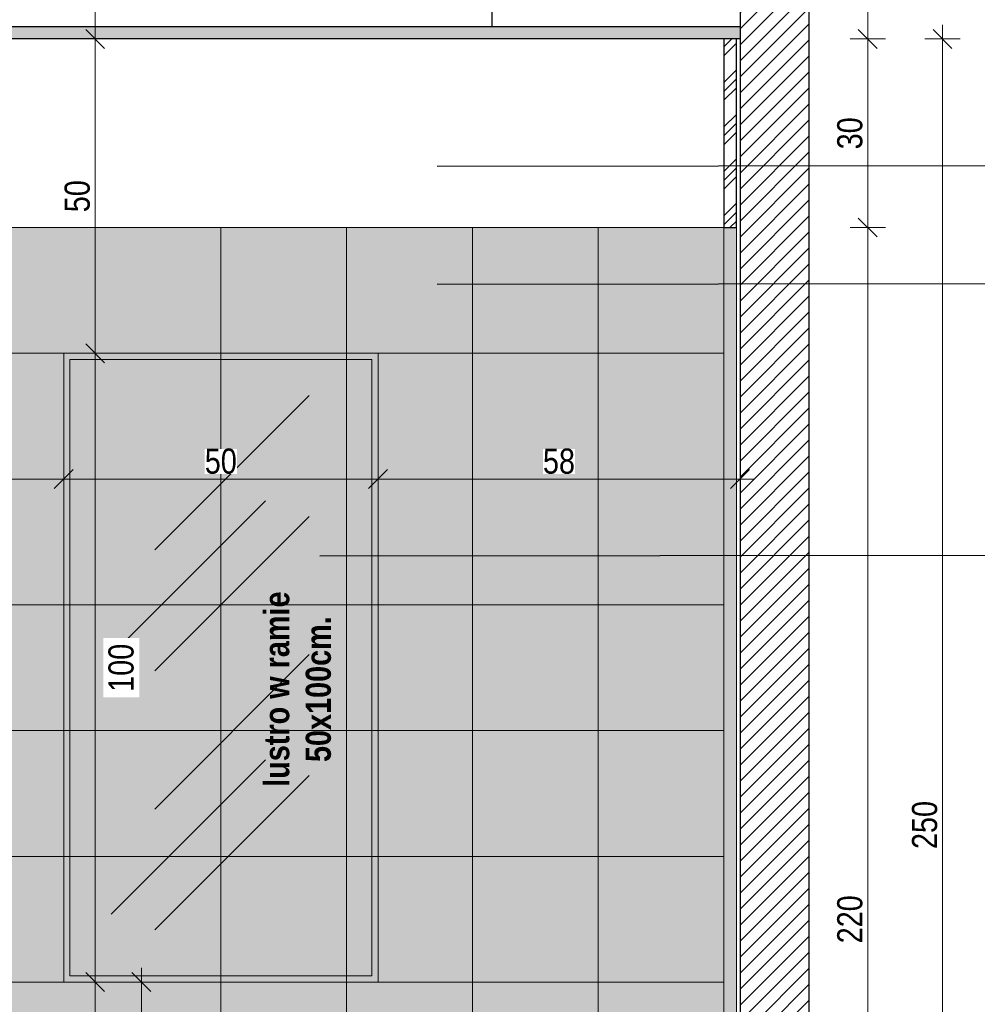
# Model space of a CAD drawing. Header units: millimetres. Extents: x -19885 to 4386, y -353 to 3827.
# Tile 47 of 59: x -3550 to -2027, y 1365 to 2931. Entities that reach past the tile are written whole.
import ezdxf

# ---------------------------------------------------------------- set-up
doc = ezdxf.new("R2010")
doc.units = ezdxf.units.MM
doc.header["$MEASUREMENT"] = 0
doc.linetypes.add('Krawędzie ukryte', pattern=[90, 70, -20])
doc.linetypes.add('Wipeout_Contour', pattern=[1000, 0, -1000])
for name, color, linetype, lineweight in [('0_Nr_pióra__1', 7, 'Continuous', 13), ('0_Nr_pióra__101', 252, 'Continuous', 5), ('0_Nr_pióra__121', 255, 'Continuous', 0), ('0_Nr_pióra__21', 7, 'Continuous', 25), ('KR_INW_Nr_pióra__101', 252, 'Continuous', 5), ('KR_INW_Nr_pióra__21', 7, 'Continuous', 25)]:
    doc.layers.add(name, color=color, linetype=linetype, lineweight=lineweight)
for name, color, linetype, lineweight, true_color in [('0_Nr_pióra__102', 7, 'Continuous', 5, 0xcccccc), ('0_Nr_pióra__181', 7, 'Continuous', 0, 0xe8e8e8), ('0_Nr_pióra__20', 7, 'Continuous', 13, 0xb00000), ('0_Nr_pióra__4', 7, 'Continuous', 13, 0x029e21), ('0_Nr_pióra__8', 7, 'Continuous', 100, 0xa80f02), ('PRZBUDOWA_W_KAN_OPIS_Nr_pióra__20', 7, 'Continuous', 13, 0xb00000)]:
    doc.layers.add(name, color=color, linetype=linetype, lineweight=lineweight, true_color=true_color)
doc.layers.add('PRZBUDOWA_W_KAN_OPIS', color=7, linetype='Continuous')
doc.styles.add('GENERATED_STYLE_2', font='txt')
doc.styles.add('GENERATED_STYLE_4', font='txt')
doc.dimstyles.new('GENERATED_STYLE__1', dxfattribs={"dimtxt": 40, "dimasz": 28.5, "dimexe": 0.18, "dimexo": 0, "dimgap": 0.09, "dimtad": 1, "dimdec": 0, "dimlfac": 0.1, "dimzin": 0, "dimdsep": 46, "dimtxsty": 'GENERATED_STYLE_2', "dimblk": 'ARROWHEAD_6', "dimblk1": 'ARROWHEAD_6', "dimblk2": 'ARROWHEAD_6', "dimcen": 0.09, "dimclrd": 256, "dimclre": 256, "dimclrt": 256, "dimadec": 1, "dimazin": 0, "dimtfac": 1, "dimtdec": 4, "dimtmove": 0, "dimatfit": 3, "dimfxl": 0, "dimtolj": 1, "dimtzin": 0, "dimarcsym": 0})
doc.dimstyles.new('GENERATED_STYLE__2', dxfattribs={"dimtxt": 40, "dimasz": 28.5, "dimexe": 0.18, "dimexo": 0, "dimgap": 0.09, "dimtad": 1, "dimtih": 1, "dimtoh": 1, "dimdec": 0, "dimlfac": 0.1, "dimzin": 0, "dimdsep": 46, "dimtxsty": 'GENERATED_STYLE_2', "dimblk": 'ARROWHEAD_6', "dimblk1": 'ARROWHEAD_6', "dimblk2": 'ARROWHEAD_6', "dimcen": 0.09, "dimclrd": 256, "dimclre": 256, "dimclrt": 256, "dimadec": 1, "dimazin": 0, "dimtfac": 1, "dimtdec": 4, "dimtmove": 0, "dimatfit": 3, "dimfxl": 0, "dimtolj": 1, "dimtzin": 0, "dimarcsym": 0})
doc.dimstyles.new('GENERATED_STYLE__3', dxfattribs={"dimtxt": 40, "dimasz": 28.5, "dimexe": 0.18, "dimexo": 0, "dimgap": 0.09, "dimtad": 1, "dimdec": 0, "dimlfac": 0.1, "dimzin": 0, "dimdsep": 46, "dimtxsty": 'GENERATED_STYLE_2', "dimblk": 'ARROWHEAD_6', "dimblk1": 'ARROWHEAD_6', "dimblk2": 'ARROWHEAD_6', "dimcen": 0.09, "dimclrd": 256, "dimclre": 256, "dimclrt": 256, "dimadec": 1, "dimazin": 0, "dimtfac": 1, "dimtdec": 4, "dimtmove": 2, "dimatfit": 3, "dimfxl": 0, "dimtolj": 1, "dimtzin": 0, "dimarcsym": 0})
doc.dimstyles.new('GENERATED_STYLE__4', dxfattribs={"dimtxt": 0.18, "dimasz": 36.48, "dimexe": 0.18, "dimexo": 0.0625, "dimgap": 0.09, "dimtad": 0, "dimtih": 1, "dimtoh": 1, "dimdec": 4, "dimzin": 0, "dimdsep": 46, "dimcen": 0.09, "dimadec": 0, "dimazin": 0, "dimtfac": 1, "dimtdec": 4, "dimtmove": 0, "dimatfit": 3, "dimldrblk": 'ARROWHEAD_5', "dimfxl": 0, "dimtolj": 1, "dimtzin": 0, "dimarcsym": 0})

# ---------------------------------------------------------------- blocks, each defined once
blk = doc.blocks.new('*D76')
at = {"layer": 'PRZBUDOWA_W_KAN_OPIS_Nr_pióra__20', "linetype": 'Continuous'}
for p, q in [((-3630.2, 3562.3), (-3630.2, 3618.6)), ((-3430.2, 3562.3), (-3430.2, 3618.6)), ((-3615.2, 3605.4), (-3645.2, 3575.4)), ((-3415.2, 3605.4), (-3445.2, 3575.4)), ((-3630.2, 3590.4), (-3430.2, 3590.4))]:
    blk.add_line(p, q, dxfattribs=at)
at = {"color": 254, "linetype": 'Wipeout_Contour', "lineweight": 0, "ltscale": 20221.16196}
blk.add_wipeout([(-3555.8, 3598.4), (-3504.6, 3598.4), (-3504.6, 3638.4), (-3555.8, 3638.4)], dxfattribs=at).dxf.layer = 'PRZBUDOWA_W_KAN_OPIS'
at = {"layer": 'PRZBUDOWA_W_KAN_OPIS_Nr_pióra__20', "insert": (-3555.8, 3598.4), "char_height": 40, "attachment_point": 7, "style": 'GENERATED_STYLE_2'}
blk.add_mtext('\\A1;{\\fArial Narrow|b0|i0|c238|p34;20}', dxfattribs=at)
blk = doc.blocks.new('ARROWHEAD_6')
at = {"color": 0, "linetype": 'Continuous', "lineweight": 0}
for p, q in [((0, 0), (-1, 0)), ((-0.5, -0.5), (0.5, 0.5))]:
    blk.add_line(p, q, dxfattribs=at)
blk = doc.blocks.new('*D77')
at = {"layer": 'PRZBUDOWA_W_KAN_OPIS_Nr_pióra__20', "linetype": 'Continuous'}
for p, q in [((-3430.2, 3562.3), (-3430.2, 3618.6)), ((-3230.2, 3562.3), (-3230.2, 3618.6)), ((-3415.2, 3605.4), (-3445.2, 3575.4)), ((-3215.2, 3605.4), (-3245.2, 3575.4)), ((-3430.2, 3590.4), (-3230.2, 3590.4))]:
    blk.add_line(p, q, dxfattribs=at)
at = {"color": 254, "linetype": 'Wipeout_Contour', "lineweight": 0, "ltscale": 19670.845942}
blk.add_wipeout([(-3355.8, 3598.4), (-3304.6, 3598.4), (-3304.6, 3638.4), (-3355.8, 3638.4)], dxfattribs=at).dxf.layer = 'PRZBUDOWA_W_KAN_OPIS'
at = {"layer": 'PRZBUDOWA_W_KAN_OPIS_Nr_pióra__20', "insert": (-3355.8, 3598.4), "char_height": 40, "attachment_point": 7, "style": 'GENERATED_STYLE_2'}
blk.add_mtext('\\A1;{\\fArial Narrow|b0|i0|c238|p34;20}', dxfattribs=at)
blk = doc.blocks.new('*D78')
at = {"layer": 'PRZBUDOWA_W_KAN_OPIS_Nr_pióra__20', "linetype": 'Continuous'}
for p, q in [((-3230.2, 3562.3), (-3230.2, 3618.6)), ((-3030.2, 3562.3), (-3030.2, 3618.6)), ((-3215.2, 3605.4), (-3245.2, 3575.4)), ((-3015.2, 3605.4), (-3045.2, 3575.4)), ((-3230.2, 3590.4), (-3030.2, 3590.4))]:
    blk.add_line(p, q, dxfattribs=at)
at = {"color": 254, "linetype": 'Wipeout_Contour', "lineweight": 0, "ltscale": 19138.154921}
blk.add_wipeout([(-3155.8, 3598.4), (-3104.6, 3598.4), (-3104.6, 3638.4), (-3155.8, 3638.4)], dxfattribs=at).dxf.layer = 'PRZBUDOWA_W_KAN_OPIS'
at = {"layer": 'PRZBUDOWA_W_KAN_OPIS_Nr_pióra__20', "insert": (-3155.8, 3598.4), "char_height": 40, "attachment_point": 7, "style": 'GENERATED_STYLE_2'}
blk.add_mtext('\\A1;{\\fArial Narrow|b0|i0|c238|p34;20}', dxfattribs=at)
blk = doc.blocks.new('*D79')
at = {"layer": 'PRZBUDOWA_W_KAN_OPIS_Nr_pióra__20', "linetype": 'Continuous'}
for p, q in [((-3030.2, 3562.3), (-3030.2, 3618.6)), ((-2830.2, 3562.3), (-2830.2, 3618.6)), ((-3015.2, 3605.4), (-3045.2, 3575.4)), ((-2815.2, 3605.4), (-2845.2, 3575.4)), ((-3030.2, 3590.4), (-2830.2, 3590.4))]:
    blk.add_line(p, q, dxfattribs=at)
at = {"color": 254, "linetype": 'Wipeout_Contour', "lineweight": 0, "ltscale": 18624.601248}
blk.add_wipeout([(-2955.8, 3598.4), (-2904.6, 3598.4), (-2904.6, 3638.4), (-2955.8, 3638.4)], dxfattribs=at).dxf.layer = 'PRZBUDOWA_W_KAN_OPIS'
at = {"layer": 'PRZBUDOWA_W_KAN_OPIS_Nr_pióra__20', "insert": (-2955.8, 3598.4), "char_height": 40, "attachment_point": 7, "style": 'GENERATED_STYLE_2'}
blk.add_mtext('\\A1;{\\fArial Narrow|b0|i0|c238|p34;20}', dxfattribs=at)
blk = doc.blocks.new('*D80')
at = {"layer": 'PRZBUDOWA_W_KAN_OPIS_Nr_pióra__20', "linetype": 'Continuous'}
for p, q in [((-2830.2, 3562.3), (-2830.2, 3618.6)), ((-2630.2, 3562.3), (-2630.2, 3618.6)), ((-2815.2, 3605.4), (-2845.2, 3575.4)), ((-2615.2, 3605.4), (-2645.2, 3575.4)), ((-2830.2, 3590.4), (-2630.2, 3590.4))]:
    blk.add_line(p, q, dxfattribs=at)
at = {"color": 254, "linetype": 'Wipeout_Contour', "lineweight": 0, "ltscale": 18131.811078}
blk.add_wipeout([(-2755.8, 3598.4), (-2704.6, 3598.4), (-2704.6, 3638.4), (-2755.8, 3638.4)], dxfattribs=at).dxf.layer = 'PRZBUDOWA_W_KAN_OPIS'
at = {"layer": 'PRZBUDOWA_W_KAN_OPIS_Nr_pióra__20', "insert": (-2755.8, 3598.4), "char_height": 40, "attachment_point": 7, "style": 'GENERATED_STYLE_2'}
blk.add_mtext('\\A1;{\\fArial Narrow|b0|i0|c238|p34;20}', dxfattribs=at)
blk = doc.blocks.new('*D81')
at = {"layer": 'PRZBUDOWA_W_KAN_OPIS_Nr_pióra__20', "linetype": 'Continuous'}
for p, q in [((-2630.2, 3562.3), (-2630.2, 3618.6)), ((-2430.2, 3562.3), (-2430.2, 3618.6)), ((-2615.2, 3605.4), (-2645.2, 3575.4)), ((-2445.2, 3575.4), (-2415.2, 3605.4)), ((-2630.2, 3590.4), (-2430.2, 3590.4))]:
    blk.add_line(p, q, dxfattribs=at)
at = {"color": 254, "linetype": 'Wipeout_Contour', "lineweight": 0, "ltscale": 17690.911928}
blk.add_wipeout([(-2568.6, 3598.4), (-2517.4, 3598.4), (-2517.4, 3638.4), (-2568.6, 3638.4)], dxfattribs=at).dxf.layer = 'PRZBUDOWA_W_KAN_OPIS'
at = {"layer": 'PRZBUDOWA_W_KAN_OPIS_Nr_pióra__20', "insert": (-2568.6, 3598.4), "char_height": 40, "attachment_point": 7, "style": 'GENERATED_STYLE_2'}
blk.add_mtext('\\A1;{\\fArial Narrow|b0|i0|c238|p34;20}', dxfattribs=at)
at = {"color": 254, "linetype": 'Wipeout_Contour', "lineweight": 0, "ltscale": 17497.4731}
blk.add_wipeout([(-2470.8, 3598.4), (-2445.2, 3598.4), (-2445.2, 3638.4), (-2470.8, 3638.4)], dxfattribs=at).dxf.layer = 'PRZBUDOWA_W_KAN_OPIS'
at = {"layer": 'PRZBUDOWA_W_KAN_OPIS_Nr_pióra__20', "insert": (-2470.8, 3598.4), "char_height": 40, "attachment_point": 7, "style": 'GENERATED_STYLE_2'}
blk.add_mtext('\\A1;{\\fArial Narrow|b0|i0|c238|p34;3}', dxfattribs=at)
blk = doc.blocks.new('*D82')
at = {"layer": 'PRZBUDOWA_W_KAN_OPIS_Nr_pióra__20', "linetype": 'Continuous'}
for p, q in [((-2430.2, 3562.3), (-2430.2, 3618.6)), ((-2404.4, 3562.3), (-2404.4, 3618.6)), ((-2445.2, 3575.4), (-2415.2, 3605.4)), ((-2389.4, 3605.4), (-2419.4, 3575.4)), ((-2430.2, 3590.4), (-2404.4, 3590.4)), ((-2404.4, 3590.4), (-2381.9, 3590.4))]:
    blk.add_line(p, q, dxfattribs=at)
blk = doc.blocks.new('*D83')
at = {"layer": 'PRZBUDOWA_W_KAN_OPIS_Nr_pióra__20', "linetype": 'Continuous'}
for p, q in [((-5431.2, 2171.9), (-5431.2, 2228.1)), ((-3480.2, 2171.9), (-3480.2, 2228.1)), ((-5416.2, 2215), (-5446.2, 2185)), ((-3465.2, 2215), (-3495.2, 2185)), ((-5453.7, 2200), (-5431.2, 2200)), ((-5431.2, 2200), (-3480.2, 2200))]:
    blk.add_line(p, q, dxfattribs=at)
at = {"color": 254, "linetype": 'Wipeout_Contour', "lineweight": 0, "ltscale": 19927.048018}
blk.add_wipeout([(-4494.1, 2208), (-4417.3, 2208), (-4417.3, 2248), (-4494.1, 2248)], dxfattribs=at).dxf.layer = 'PRZBUDOWA_W_KAN_OPIS'
at = {"layer": 'PRZBUDOWA_W_KAN_OPIS_Nr_pióra__20', "insert": (-4494.1, 2208), "char_height": 40, "attachment_point": 7, "style": 'GENERATED_STYLE_2'}
blk.add_mtext('\\A1;{\\fArial Narrow|b0|i0|c238|p34;195}', dxfattribs=at)
blk = doc.blocks.new('*D84')
at = {"layer": 'PRZBUDOWA_W_KAN_OPIS_Nr_pióra__20', "linetype": 'Continuous'}
for p, q in [((-3480.2, 2171.9), (-3480.2, 2228.1)), ((-2980.2, 2171.9), (-2980.2, 2228.1)), ((-3465.2, 2215), (-3495.2, 2185)), ((-2965.2, 2215), (-2995.2, 2185)), ((-3480.2, 2200), (-2980.2, 2200))]:
    blk.add_line(p, q, dxfattribs=at)
at = {"color": 254, "linetype": 'Wipeout_Contour', "lineweight": 0, "ltscale": 15696.485716}
blk.add_wipeout([(-3255.8, 2208), (-3204.6, 2208), (-3204.6, 2248), (-3255.8, 2248)], dxfattribs=at).dxf.layer = 'PRZBUDOWA_W_KAN_OPIS'
at = {"layer": 'PRZBUDOWA_W_KAN_OPIS_Nr_pióra__20', "insert": (-3255.8, 2208), "char_height": 40, "attachment_point": 7, "style": 'GENERATED_STYLE_2'}
blk.add_mtext('\\A1;{\\fArial Narrow|b0|i0|c238|p34;50}', dxfattribs=at)
blk = doc.blocks.new('*D85')
at = {"layer": 'PRZBUDOWA_W_KAN_OPIS_Nr_pióra__20', "linetype": 'Continuous'}
for p, q in [((-2980.2, 2171.9), (-2980.2, 2228.1)), ((-2404.4, 2171.9), (-2404.4, 2228.1)), ((-2965.2, 2215), (-2995.2, 2185)), ((-2419.4, 2185), (-2389.4, 2215)), ((-2980.2, 2200), (-2404.4, 2200)), ((-2404.4, 2200), (-2381.9, 2200))]:
    blk.add_line(p, q, dxfattribs=at)
at = {"color": 254, "linetype": 'Wipeout_Contour', "lineweight": 0, "ltscale": 13978.884248}
blk.add_wipeout([(-2717.9, 2208), (-2666.7, 2208), (-2666.7, 2248), (-2717.9, 2248)], dxfattribs=at).dxf.layer = 'PRZBUDOWA_W_KAN_OPIS'
at = {"layer": 'PRZBUDOWA_W_KAN_OPIS_Nr_pióra__20', "insert": (-2717.9, 2208), "char_height": 40, "attachment_point": 7, "style": 'GENERATED_STYLE_2'}
blk.add_mtext('\\A1;{\\fArial Narrow|b0|i0|c238|p34;58}', dxfattribs=at)
blk = doc.blocks.new('*D86')
at = {"layer": 'PRZBUDOWA_W_KAN_OPIS_Nr_pióra__20', "linetype": 'Continuous'}
for p, q in [((-3445.2, 1415), (-3415.2, 1385)), ((-3402.1, 1400), (-3458.3, 1400)), ((-3430.2, 400), (-3430.2, 1400)), ((-3445.2, 415), (-3415.2, 385)), ((-3402.1, 400), (-3458.3, 400)), ((-3430.2, 377.5), (-3430.2, 400))]:
    blk.add_line(p, q, dxfattribs=at)
at = {"color": 254, "linetype": 'Wipeout_Contour', "lineweight": 0, "ltscale": 14294.402095}
blk.add_wipeout([(-3438.2, 861.6), (-3438.2, 938.4), (-3478.2, 938.4), (-3478.2, 861.6)], dxfattribs=at).dxf.layer = 'PRZBUDOWA_W_KAN_OPIS'
at = {"layer": 'PRZBUDOWA_W_KAN_OPIS_Nr_pióra__20', "insert": (-3438.2, 861.6), "char_height": 40, "attachment_point": 7, "rotation": 90, "style": 'GENERATED_STYLE_2'}
blk.add_mtext('\\A1;{\\fArial Narrow|b0|i0|c238|p34;100}', dxfattribs=at)
blk = doc.blocks.new('*D87')
at = {"layer": 'PRZBUDOWA_W_KAN_OPIS_Nr_pióra__20', "linetype": 'Continuous'}
for p, q in [((-3445.2, 2415), (-3415.2, 2385)), ((-3402.1, 2400), (-3458.3, 2400)), ((-3430.2, 1400), (-3430.2, 2400)), ((-3445.2, 1415), (-3415.2, 1385)), ((-3402.1, 1400), (-3458.3, 1400))]:
    blk.add_line(p, q, dxfattribs=at)
at = {"color": 254, "linetype": 'Wipeout_Contour', "lineweight": 0, "ltscale": 15540.268231}
blk.add_wipeout([(-3359.9, 1853), (-3359.9, 1947), (-3417.1, 1947), (-3417.1, 1853)], dxfattribs=at).dxf.layer = 'PRZBUDOWA_W_KAN_OPIS'
at = {"layer": 'PRZBUDOWA_W_KAN_OPIS_Nr_pióra__20', "insert": (-3368.5, 1861.6), "char_height": 40, "attachment_point": 7, "rotation": 90, "style": 'GENERATED_STYLE_2'}
blk.add_mtext('\\A1;{\\fArial Narrow|b0|i0|c238|p34;100}', dxfattribs=at)
blk = doc.blocks.new('*D88')
at = {"layer": 'PRZBUDOWA_W_KAN_OPIS_Nr_pióra__20', "linetype": 'Continuous'}
for p, q in [((-3445.2, 2915), (-3415.2, 2885)), ((-3402.1, 2900), (-3458.3, 2900)), ((-3430.2, 2400), (-3430.2, 2900)), ((-3445.2, 2415), (-3415.2, 2385)), ((-3402.1, 2400), (-3458.3, 2400))]:
    blk.add_line(p, q, dxfattribs=at)
at = {"color": 254, "linetype": 'Wipeout_Contour', "lineweight": 0, "ltscale": 17427.464731}
blk.add_wipeout([(-3438.2, 2624.4), (-3438.2, 2675.6), (-3478.2, 2675.6), (-3478.2, 2624.4)], dxfattribs=at).dxf.layer = 'PRZBUDOWA_W_KAN_OPIS'
at = {"layer": 'PRZBUDOWA_W_KAN_OPIS_Nr_pióra__20', "insert": (-3438.2, 2624.4), "char_height": 40, "attachment_point": 7, "rotation": 90, "style": 'GENERATED_STYLE_2'}
blk.add_mtext('\\A1;{\\fArial Narrow|b0|i0|c238|p34;50}', dxfattribs=at)
blk = doc.blocks.new('*D89')
at = {"layer": 'PRZBUDOWA_W_KAN_OPIS_Nr_pióra__20', "linetype": 'Continuous'}
for p, q in [((-3430.2, 3100), (-3430.2, 3122.5)), ((-3415.2, 3085), (-3445.2, 3115)), ((-3402.1, 3100), (-3458.3, 3100)), ((-3430.2, 2900), (-3430.2, 3100)), ((-3445.2, 2915), (-3415.2, 2885)), ((-3402.1, 2900), (-3458.3, 2900))]:
    blk.add_line(p, q, dxfattribs=at)
at = {"color": 254, "linetype": 'Wipeout_Contour', "lineweight": 0, "ltscale": 18312.735849}
blk.add_wipeout([(-3438.2, 2974.4), (-3438.2, 3025.6), (-3478.2, 3025.6), (-3478.2, 2974.4)], dxfattribs=at).dxf.layer = 'PRZBUDOWA_W_KAN_OPIS'
at = {"layer": 'PRZBUDOWA_W_KAN_OPIS_Nr_pióra__20', "insert": (-3438.2, 2974.4), "char_height": 40, "attachment_point": 7, "rotation": 90, "style": 'GENERATED_STYLE_2'}
blk.add_mtext('\\A1;{\\fArial Narrow|b0|i0|c238|p34;20}', dxfattribs=at)
blk = doc.blocks.new('*D91')
at = {"layer": 'PRZBUDOWA_W_KAN_OPIS_Nr_pióra__20', "linetype": 'Continuous'}
for p, q in [((-3341.7, 1385), (-3371.7, 1415)), ((-3356.7, 1400), (-3356.7, 1422.5)), ((-3328.6, 1400), (-3384.8, 1400)), ((-3356.7, 1250), (-3356.7, 1400)), ((-3371.7, 1265), (-3341.7, 1235)), ((-3328.6, 1250), (-3384.8, 1250))]:
    blk.add_line(p, q, dxfattribs=at)
at = {"color": 254, "linetype": 'Wipeout_Contour', "lineweight": 0, "ltscale": 14539.540957}
blk.add_wipeout([(-3364.7, 1299.4), (-3364.7, 1350.6), (-3404.7, 1350.6), (-3404.7, 1299.4)], dxfattribs=at).dxf.layer = 'PRZBUDOWA_W_KAN_OPIS'
at = {"layer": 'PRZBUDOWA_W_KAN_OPIS_Nr_pióra__20', "insert": (-3364.7, 1299.4), "char_height": 40, "attachment_point": 7, "rotation": 90, "style": 'GENERATED_STYLE_2'}
blk.add_mtext('\\A1;{\\fArial Narrow|b0|i0|c238|p34;15}', dxfattribs=at)
blk = doc.blocks.new('*D128')
at = {"layer": 'PRZBUDOWA_W_KAN_OPIS_Nr_pióra__20', "linetype": 'Continuous'}
for p, q in [((-2173.2, 2600), (-2229.4, 2600)), ((-2216.3, 2615), (-2186.3, 2585)), ((-2201.3, 400), (-2201.3, 2600)), ((-2216.3, 415), (-2186.3, 385)), ((-2173.2, 400), (-2229.4, 400)), ((-2201.3, 377.5), (-2201.3, 400))]:
    blk.add_line(p, q, dxfattribs=at)
at = {"color": 254, "linetype": 'Wipeout_Contour', "lineweight": 0, "ltscale": 10748.689052}
blk.add_wipeout([(-2209.3, 1461.6), (-2209.3, 1538.4), (-2249.3, 1538.4), (-2249.3, 1461.6)], dxfattribs=at).dxf.layer = 'PRZBUDOWA_W_KAN_OPIS'
at = {"layer": 'PRZBUDOWA_W_KAN_OPIS_Nr_pióra__20', "insert": (-2209.3, 1461.6), "char_height": 40, "attachment_point": 7, "rotation": 90, "style": 'GENERATED_STYLE_2'}
blk.add_mtext('\\A1;{\\fArial Narrow|b0|i0|c238|p34;220}', dxfattribs=at)
blk = doc.blocks.new('*D129')
at = {"layer": 'PRZBUDOWA_W_KAN_OPIS_Nr_pióra__20', "linetype": 'Continuous'}
for p, q in [((-2216.3, 2915), (-2186.3, 2885)), ((-2173.2, 2900), (-2229.4, 2900)), ((-2201.3, 2600), (-2201.3, 2900)), ((-2173.2, 2600), (-2229.4, 2600)), ((-2216.3, 2615), (-2186.3, 2585))]:
    blk.add_line(p, q, dxfattribs=at)
at = {"color": 254, "linetype": 'Wipeout_Contour', "lineweight": 0, "ltscale": 14160.650599}
blk.add_wipeout([(-2209.3, 2724.4), (-2209.3, 2775.6), (-2249.3, 2775.6), (-2249.3, 2724.4)], dxfattribs=at).dxf.layer = 'PRZBUDOWA_W_KAN_OPIS'
at = {"layer": 'PRZBUDOWA_W_KAN_OPIS_Nr_pióra__20', "insert": (-2209.3, 2724.4), "char_height": 40, "attachment_point": 7, "rotation": 90, "style": 'GENERATED_STYLE_2'}
blk.add_mtext('\\A1;{\\fArial Narrow|b0|i0|c238|p34;30}', dxfattribs=at)
blk = doc.blocks.new('*D130')
at = {"layer": 'PRZBUDOWA_W_KAN_OPIS_Nr_pióra__20', "linetype": 'Continuous'}
for p, q in [((-2201.3, 3100), (-2201.3, 3122.5)), ((-2186.3, 3085), (-2216.3, 3115)), ((-2173.2, 3100), (-2229.4, 3100)), ((-2201.3, 2900), (-2201.3, 3100)), ((-2216.3, 2915), (-2186.3, 2885)), ((-2173.2, 2900), (-2229.4, 2900))]:
    blk.add_line(p, q, dxfattribs=at)
at = {"color": 254, "linetype": 'Wipeout_Contour', "lineweight": 0, "ltscale": 14950.714109}
blk.add_wipeout([(-2209.3, 2974.4), (-2209.3, 3025.6), (-2249.3, 3025.6), (-2249.3, 2974.4)], dxfattribs=at).dxf.layer = 'PRZBUDOWA_W_KAN_OPIS'
at = {"layer": 'PRZBUDOWA_W_KAN_OPIS_Nr_pióra__20', "insert": (-2209.3, 2974.4), "char_height": 40, "attachment_point": 7, "rotation": 90, "style": 'GENERATED_STYLE_2'}
blk.add_mtext('\\A1;{\\fArial Narrow|b0|i0|c238|p34;20}', dxfattribs=at)
blk = doc.blocks.new('*D131')
at = {"layer": 'PRZBUDOWA_W_KAN_OPIS_Nr_pióra__20', "linetype": 'Continuous'}
for p, q in [((-2067.3, 2885), (-2097.3, 2915)), ((-2082.3, 2900), (-2082.3, 2922.5)), ((-2054.1, 2900), (-2110.4, 2900)), ((-2082.3, 400), (-2082.3, 2900)), ((-2097.3, 415), (-2067.3, 385)), ((-2054.1, 400), (-2110.4, 400)), ((-2082.3, 377.5), (-2082.3, 400))]:
    blk.add_line(p, q, dxfattribs=at)
at = {"color": 254, "linetype": 'Wipeout_Contour', "lineweight": 0, "ltscale": 10715.793135}
blk.add_wipeout([(-2090.3, 1611.6), (-2090.3, 1688.4), (-2130.3, 1688.4), (-2130.3, 1611.6)], dxfattribs=at).dxf.layer = 'PRZBUDOWA_W_KAN_OPIS'
at = {"layer": 'PRZBUDOWA_W_KAN_OPIS_Nr_pióra__20', "insert": (-2090.3, 1611.6), "char_height": 40, "attachment_point": 7, "rotation": 90, "style": 'GENERATED_STYLE_2'}
blk.add_mtext('\\A1;{\\fArial Narrow|b0|i0|c238|p34;250}', dxfattribs=at)
blk = doc.blocks.new('ARROWHEAD_5')
at = {"color": 0, "linetype": 'Continuous', "lineweight": 0}
blk.add_line((0, 0), (-1, 0), dxfattribs=at)
blk.add_solid([(-1, 0.2679), (0, 0), (-1, -0.2679), (-1, 0.2679)], dxfattribs=at)

msp = doc.modelspace()

# ---------------------------------------------------------------- hatches: boundary and pattern name
at = {"layer": '0_Nr_pióra__1', "linetype": 'Continuous', "lineweight": 0, "true_color": 0x3f3f3f}
h = msp.add_hatch(color=250, dxfattribs=at)
h.paths.add_polyline_path([(-3480.2, 2400), (-2980.2, 2400), (-2980.2, 1400), (-3480.2, 1400)])
h.paths.add_polyline_path([(-3470.2, 1410), (-2990.2, 1410), (-2990.2, 2390), (-3470.2, 2390)], flags=0)
at = {"layer": '0_Nr_pióra__121', "linetype": 'Continuous', "lineweight": 0, "true_color": 0xffffff}
msp.add_hatch(color=7, dxfattribs=at).paths.add_polyline_path([(-3470.2, 2390), (-2990.2, 2390), (-2990.2, 1410), (-3470.2, 1410)])
at = {"layer": '0_Nr_pióra__181', "linetype": 'Continuous', "lineweight": 0, "true_color": 0xf9f9f9}
for points in [[(-3630.2, 2600), (-3430.2, 2600), (-3430.2, 2400), (-3630.2, 2400)], [(-3430.2, 2600), (-3230.2, 2600), (-3230.2, 2400), (-3430.2, 2400)], [(-3230.2, 2600), (-3030.2, 2600), (-3030.2, 2400), (-3230.2, 2400)], [(-3030.2, 2600), (-2830.2, 2600), (-2830.2, 2400), (-3030.2, 2400)], [(-2830.2, 2600), (-2630.2, 2600), (-2630.2, 2400), (-2830.2, 2400)], [(-2630.2, 2600), (-2430.2, 2600), (-2430.2, 2400), (-2630.2, 2400)], [(-3630.2, 2400), (-3430.2, 2400), (-3430.2, 2200), (-3630.2, 2200)], [(-3430.2, 2400), (-3230.2, 2400), (-3230.2, 2200), (-3430.2, 2200)], [(-3230.2, 2400), (-3030.2, 2400), (-3030.2, 2200), (-3230.2, 2200)], [(-3030.2, 2400), (-2830.2, 2400), (-2830.2, 2200), (-3030.2, 2200)], [(-2830.2, 2400), (-2630.2, 2400), (-2630.2, 2200), (-2830.2, 2200)], [(-2630.2, 2400), (-2430.2, 2400), (-2430.2, 2200), (-2630.2, 2200)], [(-3630.2, 2200), (-3430.2, 2200), (-3430.2, 2000), (-3630.2, 2000)], [(-3430.2, 2200), (-3230.2, 2200), (-3230.2, 2000), (-3430.2, 2000)], [(-3230.2, 2200), (-3030.2, 2200), (-3030.2, 2000), (-3230.2, 2000)], [(-3030.2, 2200), (-2830.2, 2200), (-2830.2, 2000), (-3030.2, 2000)], [(-2830.2, 2200), (-2630.2, 2200), (-2630.2, 2000), (-2830.2, 2000)], [(-2630.2, 2200), (-2430.2, 2200), (-2430.2, 2000), (-2630.2, 2000)], [(-3630.2, 2000), (-3430.2, 2000), (-3430.2, 1800), (-3630.2, 1800)], [(-3430.2, 2000), (-3230.2, 2000), (-3230.2, 1800), (-3430.2, 1800)], [(-3230.2, 2000), (-3030.2, 2000), (-3030.2, 1800), (-3230.2, 1800)], [(-3030.2, 2000), (-2830.2, 2000), (-2830.2, 1800), (-3030.2, 1800)], [(-2830.2, 2000), (-2630.2, 2000), (-2630.2, 1800), (-2830.2, 1800)], [(-2630.2, 2000), (-2430.2, 2000), (-2430.2, 1800), (-2630.2, 1800)], [(-3630.2, 1800), (-3430.2, 1800), (-3430.2, 1600), (-3630.2, 1600)], [(-3430.2, 1800), (-3230.2, 1800), (-3230.2, 1600), (-3430.2, 1600)], [(-3230.2, 1800), (-3030.2, 1800), (-3030.2, 1600), (-3230.2, 1600)], [(-3030.2, 1800), (-2830.2, 1800), (-2830.2, 1600), (-3030.2, 1600)], [(-2830.2, 1800), (-2630.2, 1800), (-2630.2, 1600), (-2830.2, 1600)], [(-2630.2, 1800), (-2430.2, 1800), (-2430.2, 1600), (-2630.2, 1600)], [(-3630.2, 1600), (-3430.2, 1600), (-3430.2, 1400), (-3630.2, 1400)], [(-3430.2, 1600), (-3230.2, 1600), (-3230.2, 1400), (-3430.2, 1400)], [(-3230.2, 1600), (-3030.2, 1600), (-3030.2, 1400), (-3230.2, 1400)], [(-3030.2, 1600), (-2830.2, 1600), (-2830.2, 1400), (-3030.2, 1400)], [(-2830.2, 1600), (-2630.2, 1600), (-2630.2, 1400), (-2830.2, 1400)], [(-2630.2, 1600), (-2430.2, 1600), (-2430.2, 1400), (-2630.2, 1400)], [(-3630.2, 1400), (-3430.2, 1400), (-3430.2, 1200), (-3630.2, 1200)], [(-3430.2, 1400), (-3230.2, 1400), (-3230.2, 1200), (-3430.2, 1200)], [(-3230.2, 1400), (-3030.2, 1400), (-3030.2, 1200), (-3230.2, 1200)], [(-3030.2, 1400), (-2830.2, 1400), (-2830.2, 1200), (-3030.2, 1200)], [(-2830.2, 1400), (-2630.2, 1400), (-2630.2, 1200), (-2830.2, 1200)], [(-2630.2, 1400), (-2430.2, 1400), (-2430.2, 1200), (-2630.2, 1200)]]:
    msp.add_hatch(color=7, dxfattribs=at).paths.add_polyline_path(points)
at = {"layer": '0_Nr_pióra__181', "linetype": 'Continuous', "lineweight": 0, "true_color": 0xacacac}
msp.add_hatch(color=253, dxfattribs=at).paths.add_polyline_path([(-2430.2, 2600), (-2410.2, 2600), (-2410.2, 400), (-2430.2, 400)])
at = {"layer": '0_Nr_pióra__21', "linetype": 'Continuous', "lineweight": 13}
msp.add_hatch(color=9, dxfattribs=at).paths.add_polyline_path([(-5431.2, 2920), (-2404.4, 2920), (-2404.4, 2900), (-5431.2, 2900)])
at = {"layer": '0_Nr_pióra__4', "linetype": 'Continuous'}
h = msp.add_hatch(dxfattribs=at)
h.set_pattern_fill('Aluminium', color=256, style=0, pattern_type=2)
h.set_pattern_definition([(45, (0, 0), (-35.35534, 35.35534), []), (45, (-7.07, 7.07), (-35.35534, 35.35534), []), (45, (-14.14, 14.14), (-35.35534, 35.35534), [])])
h.paths.add_polyline_path([(-2430.2, 2600), (-2410.2, 2600), (-2410.2, 2900), (-2430.2, 2900)])

# ---------------------------------------------------------------- linework, layer by layer
at = {"layer": '0_Nr_pióra__1', "linetype": 'Continuous', "flags": 128}
for points in [[(-2430.2, 2600), (-2410.2, 2600), (-2410.2, 400), (-2430.2, 400)], [(-3480.2, 2400), (-2980.2, 2400), (-2980.2, 1400), (-3480.2, 1400)], [(-3470.2, 1410), (-2990.2, 1410), (-2990.2, 2390), (-3470.2, 2390)], [(-3470.2, 2390), (-2990.2, 2390), (-2990.2, 1410), (-3470.2, 1410)]]:
    msp.add_lwpolyline(points, close=True, dxfattribs=at)
at = {"layer": '0_Nr_pióra__101', "linetype": 'Continuous', "flags": 128}
for points in [[(-3630.2, 2600), (-3430.2, 2600), (-3430.2, 2400), (-3630.2, 2400)], [(-3430.2, 2600), (-3230.2, 2600), (-3230.2, 2400), (-3430.2, 2400)], [(-3230.2, 2600), (-3030.2, 2600), (-3030.2, 2400), (-3230.2, 2400)], [(-3030.2, 2600), (-2830.2, 2600), (-2830.2, 2400), (-3030.2, 2400)], [(-2830.2, 2600), (-2630.2, 2600), (-2630.2, 2400), (-2830.2, 2400)], [(-2630.2, 2600), (-2430.2, 2600), (-2430.2, 2400), (-2630.2, 2400)], [(-3630.2, 2400), (-3430.2, 2400), (-3430.2, 2200), (-3630.2, 2200)], [(-3430.2, 2400), (-3230.2, 2400), (-3230.2, 2200), (-3430.2, 2200)], [(-3230.2, 2400), (-3030.2, 2400), (-3030.2, 2200), (-3230.2, 2200)], [(-3030.2, 2400), (-2830.2, 2400), (-2830.2, 2200), (-3030.2, 2200)], [(-2830.2, 2400), (-2630.2, 2400), (-2630.2, 2200), (-2830.2, 2200)], [(-2630.2, 2400), (-2430.2, 2400), (-2430.2, 2200), (-2630.2, 2200)], [(-3630.2, 2200), (-3430.2, 2200), (-3430.2, 2000), (-3630.2, 2000)], [(-3430.2, 2200), (-3230.2, 2200), (-3230.2, 2000), (-3430.2, 2000)], [(-3230.2, 2200), (-3030.2, 2200), (-3030.2, 2000), (-3230.2, 2000)], [(-3030.2, 2200), (-2830.2, 2200), (-2830.2, 2000), (-3030.2, 2000)], [(-2830.2, 2200), (-2630.2, 2200), (-2630.2, 2000), (-2830.2, 2000)], [(-2630.2, 2200), (-2430.2, 2200), (-2430.2, 2000), (-2630.2, 2000)], [(-3630.2, 2000), (-3430.2, 2000), (-3430.2, 1800), (-3630.2, 1800)], [(-3430.2, 2000), (-3230.2, 2000), (-3230.2, 1800), (-3430.2, 1800)], [(-3230.2, 2000), (-3030.2, 2000), (-3030.2, 1800), (-3230.2, 1800)], [(-3030.2, 2000), (-2830.2, 2000), (-2830.2, 1800), (-3030.2, 1800)], [(-2830.2, 2000), (-2630.2, 2000), (-2630.2, 1800), (-2830.2, 1800)], [(-2630.2, 2000), (-2430.2, 2000), (-2430.2, 1800), (-2630.2, 1800)], [(-3630.2, 1800), (-3430.2, 1800), (-3430.2, 1600), (-3630.2, 1600)], [(-3430.2, 1800), (-3230.2, 1800), (-3230.2, 1600), (-3430.2, 1600)], [(-3230.2, 1800), (-3030.2, 1800), (-3030.2, 1600), (-3230.2, 1600)], [(-3030.2, 1800), (-2830.2, 1800), (-2830.2, 1600), (-3030.2, 1600)], [(-2830.2, 1800), (-2630.2, 1800), (-2630.2, 1600), (-2830.2, 1600)], [(-2630.2, 1800), (-2430.2, 1800), (-2430.2, 1600), (-2630.2, 1600)], [(-3630.2, 1600), (-3430.2, 1600), (-3430.2, 1400), (-3630.2, 1400)], [(-3430.2, 1600), (-3230.2, 1600), (-3230.2, 1400), (-3430.2, 1400)], [(-3230.2, 1600), (-3030.2, 1600), (-3030.2, 1400), (-3230.2, 1400)], [(-3030.2, 1600), (-2830.2, 1600), (-2830.2, 1400), (-3030.2, 1400)], [(-2830.2, 1600), (-2630.2, 1600), (-2630.2, 1400), (-2830.2, 1400)], [(-2630.2, 1600), (-2430.2, 1600), (-2430.2, 1400), (-2630.2, 1400)], [(-3630.2, 1400), (-3430.2, 1400), (-3430.2, 1200), (-3630.2, 1200)], [(-3430.2, 1400), (-3230.2, 1400), (-3230.2, 1200), (-3430.2, 1200)], [(-3230.2, 1400), (-3030.2, 1400), (-3030.2, 1200), (-3230.2, 1200)], [(-3030.2, 1400), (-2830.2, 1400), (-2830.2, 1200), (-3030.2, 1200)], [(-2830.2, 1400), (-2630.2, 1400), (-2630.2, 1200), (-2830.2, 1200)], [(-2630.2, 1400), (-2430.2, 1400), (-2430.2, 1200), (-2630.2, 1200)]]:
    msp.add_lwpolyline(points, close=True, dxfattribs=at)
at = {"layer": '0_Nr_pióra__102', "linetype": 'Continuous'}
for p, q in [((-3089.6, 2332.9), (-3335.2, 2087.2)), ((-3159, 2165.6), (-3404.7, 1919.9)), ((-3089.6, 2140.6), (-3335.2, 1895)), ((-3089.6, 1920.8), (-3335.2, 1675.2)), ((-3159, 1753.5), (-3404.7, 1507.8)), ((-3089.6, 1728.6), (-3335.2, 1482.9))]:
    msp.add_line(p, q, dxfattribs=at)
at = {"layer": '0_Nr_pióra__20', "linetype": 'Krawędzie ukryte'}
msp.add_line((-3230.2, 2518.4), (-3230.2, 800), dxfattribs=at)
at = {"layer": '0_Nr_pióra__21', "linetype": 'Continuous'}
msp.add_line((-2798.7, 2920), (-2798.7, 3100), dxfattribs=at)
at = {"layer": '0_Nr_pióra__21', "linetype": 'Continuous', "flags": 128}
for points in [[(-5431.2, 2920), (-2404.4, 2920), (-2404.4, 2900), (-5431.2, 2900)], [(-2430.2, 2600), (-2410.2, 2600), (-2410.2, 2900), (-2430.2, 2900)]]:
    msp.add_lwpolyline(points, close=True, dxfattribs=at)

# ---------------------------------------------------------------- texts
at = {"layer": '0_Nr_pióra__8', "linetype": 'Continuous', "insert": (-3161.4, 1865.9), "char_height": 40, "width": 1068.221, "attachment_point": 2, "rotation": 90, "line_spacing_factor": 0.99225, "style": 'GENERATED_STYLE_4'}
msp.add_mtext('\\A1;{\\fArial Narrow|b1|i0|c238|p34;lustro w ramie\\P\\fArial Narrow|b1|i0|c238|p34;50x100cm. }', dxfattribs=at)

# ---------------------------------------------------------------- next in the draw order: dimensions: what is measured, and where the dimension line sits
at = {"layer": 'PRZBUDOWA_W_KAN_OPIS', "color": 14, "linetype": 'Continuous', "lineweight": 13, "true_color": 0xb00000}
dim = msp.add_linear_dim(base=(-3430.2, 3590.4), p1=(-3630.2, 2600), p2=(-3430.2, 2574), dimstyle='GENERATED_STYLE__2', dxfattribs=at)
dim.commit()
dim.dimension.update_dxf_attribs({"geometry": '*D76', "text_midpoint": (-3525.5, 3618.4), "dimtype": 160})
dim = msp.add_linear_dim(base=(-3430.2, 1400), p1=(-3430.2, 400), p2=(-3480.2, 1400), angle=90, dimstyle='GENERATED_STYLE__1', dxfattribs=at)
dim.commit()
dim.dimension.update_dxf_attribs({"geometry": '*D86', "text_midpoint": (-3458.2, 907.1), "dimtype": 160, "text_rotation": 90})

# ---------------------------------------------------------------- next in the draw order: dimensions: what is measured, and where the dimension line sits
for base, p1, p2, picture, middle in [((-3230.2, 3590.4), (-3430.2, 2574), (-3230.2, 2600), '*D77', (-3325.5, 3618.4)), ((-3480.2, 2200), (-5431.2, 3100), (-3480.2, 2400), '*D83', (-4448.6, 2228))]:
    dim = msp.add_linear_dim(base=base, p1=p1, p2=p2, dimstyle='GENERATED_STYLE__2', dxfattribs=at)
    dim.commit()
    dim.dimension.update_dxf_attribs({"geometry": picture, "text_midpoint": middle, "dimtype": 160})

# ---------------------------------------------------------------- next in the draw order: dimensions: what is measured, and where the dimension line sits
for base, p1, p2, picture, middle in [((-3030.2, 3590.4), (-3230.2, 2600), (-3030.2, 2600), '*D78', (-3125.5, 3618.4)), ((-2980.2, 2200), (-3480.2, 2400), (-2980.2, 2400), '*D84', (-3225.5, 2228))]:
    dim = msp.add_linear_dim(base=base, p1=p1, p2=p2, dimstyle='GENERATED_STYLE__2', dxfattribs=at)
    dim.commit()
    dim.dimension.update_dxf_attribs({"geometry": picture, "text_midpoint": middle, "dimtype": 160})

# ---------------------------------------------------------------- next in the draw order: dimensions: what is measured, and where the dimension line sits
dim = msp.add_linear_dim(base=(-2830.2, 3590.4), p1=(-3030.2, 2600), p2=(-2830.2, 2600), dimstyle='GENERATED_STYLE__2', dxfattribs=at)
dim.commit()
dim.dimension.update_dxf_attribs({"geometry": '*D79', "text_midpoint": (-2925.5, 3618.4), "dimtype": 160})
dim = msp.add_linear_dim(base=(-3430.2, 2400), p1=(-3480.2, 1400), p2=(-3480.2, 2400), angle=90, dimstyle='GENERATED_STYLE__3', dxfattribs=at)
dim.commit()
dim.dimension.update_dxf_attribs({"geometry": '*D87', "text_midpoint": (-3388.5, 1907.1), "dimtype": 160, "text_rotation": 90})

# ---------------------------------------------------------------- next in the draw order: dimensions: what is measured, and where the dimension line sits
dim = msp.add_linear_dim(base=(-2630.2, 3590.4), p1=(-2830.2, 2600), p2=(-2630.2, 2600), dimstyle='GENERATED_STYLE__2', dxfattribs=at)
dim.commit()
dim.dimension.update_dxf_attribs({"geometry": '*D80', "text_midpoint": (-2725.5, 3618.4), "dimtype": 160})
for base, p1, p2, picture, middle in [((-3430.2, 2900), (-3480.2, 2400), (-3430.3, 2900), '*D88', (-3458.2, 2654.8)), ((-3356.7, 1400), (-3520.2, 1250), (-3430.2, 1400), '*D91', (-3384.7, 1329.8))]:
    dim = msp.add_linear_dim(base=base, p1=p1, p2=p2, angle=90, dimstyle='GENERATED_STYLE__1', dxfattribs=at)
    dim.commit()
    dim.dimension.update_dxf_attribs({"geometry": picture, "text_midpoint": middle, "dimtype": 160, "text_rotation": 90})

# ---------------------------------------------------------------- next in the draw order: dimensions: what is measured, and where the dimension line sits
dim = msp.add_linear_dim(base=(-2430.2, 3590.4), p1=(-2630.2, 2600), p2=(-2430.2, 2600), dimstyle='GENERATED_STYLE__2', dxfattribs=at)
dim.commit()
dim.dimension.update_dxf_attribs({"geometry": '*D81', "text_midpoint": (-2538.3, 3618.4), "dimtype": 160})
dim = msp.add_linear_dim(base=(-3430.2, 3100), p1=(-3430.3, 2900), p2=(-3345.4, 3100), angle=90, dimstyle='GENERATED_STYLE__1', dxfattribs=at)
dim.commit()
dim.dimension.update_dxf_attribs({"geometry": '*D89', "text_midpoint": (-3458.2, 3004.8), "dimtype": 160, "text_rotation": 90})

# ---------------------------------------------------------------- next in the draw order: dimensions: what is measured, and where the dimension line sits
dim = msp.add_linear_dim(base=(-2404.4, 3590.4), p1=(-2430.2, 2600), p2=(-2404.4, 3100), dimstyle='GENERATED_STYLE__2', dxfattribs=at)
dim.commit()
dim.dimension.update_dxf_attribs({"geometry": '*D82', "text_midpoint": (-2455.6, 3618.4), "dimtype": 160})

# ---------------------------------------------------------------- next in the draw order: dimensions: what is measured, and where the dimension line sits
dim = msp.add_linear_dim(base=(-2404.4, 2200), p1=(-2980.2, 2400), p2=(-2404.4, 3100), dimstyle='GENERATED_STYLE__2', dxfattribs=at)
dim.commit()
dim.dimension.update_dxf_attribs({"geometry": '*D85', "text_midpoint": (-2687.6, 2228), "dimtype": 160})

# ---------------------------------------------------------------- next in the draw order: dimensions: what is measured, and where the dimension line sits
dim = msp.add_linear_dim(base=(-2201.3, 2600), p1=(-2630.2, 400), p2=(-2630.2, 2600), angle=90, dimstyle='GENERATED_STYLE__1', dxfattribs=at)
dim.commit()
dim.dimension.update_dxf_attribs({"geometry": '*D128', "text_midpoint": (-2229.3, 1507.1), "dimtype": 160, "text_rotation": 90})

# ---------------------------------------------------------------- next in the draw order: dimensions: what is measured, and where the dimension line sits
dim = msp.add_linear_dim(base=(-2201.3, 2900), p1=(-2630.2, 2600), p2=(-2430.2, 2900), angle=90, dimstyle='GENERATED_STYLE__1', dxfattribs=at)
dim.commit()
dim.dimension.update_dxf_attribs({"geometry": '*D129', "text_midpoint": (-2229.3, 2754.8), "dimtype": 160, "text_rotation": 90})

# ---------------------------------------------------------------- next in the draw order: dimensions: what is measured, and where the dimension line sits
dim = msp.add_linear_dim(base=(-2201.3, 3100), p1=(-2430.2, 2900), p2=(-2404.4, 3100), angle=90, dimstyle='GENERATED_STYLE__1', dxfattribs=at)
dim.commit()
dim.dimension.update_dxf_attribs({"geometry": '*D130', "text_midpoint": (-2229.3, 3004.8), "dimtype": 160, "text_rotation": 90})

# ---------------------------------------------------------------- next in the draw order: hatches: boundary and pattern name
at = {"layer": 'KR_INW_Nr_pióra__101', "linetype": 'Continuous'}
h = msp.add_hatch(dxfattribs=at)
h.set_pattern_fill('Cegła_licówka', color=256, style=0, pattern_type=2)
h.set_pattern_definition([(45, (0, 0), (-12.72792, 12.72792), [])])
h.paths.add_polyline_path([(-5861.2, 0), (-5637.6, 0), (-5551.5, 0), (-2294.4, 0), (-2294.4, 300), (-2294.4, 3100), (-2294.4, 3400), (-5861.2, 3400), (-5861.2, 3100), (-5861.2, 390)])
h.paths.add_polyline_path([(-5431.2, 390), (-5431.2, 3100), (-2404.4, 3100), (-2404.4, 300), (-5431.2, 300)], flags=0)

# ---------------------------------------------------------------- next in the draw order: linework, layer by layer
at = {"layer": 'KR_INW_Nr_pióra__21', "linetype": 'Continuous', "flags": 128}
for points in [[(-5861.2, 0), (-5637.6, 0), (-5551.5, 0), (-2294.4, 0), (-2294.4, 300), (-2294.4, 3100), (-2294.4, 3400), (-5861.2, 3400), (-5861.2, 3100), (-5861.2, 390)], [(-5431.2, 390), (-5431.2, 3100), (-2404.4, 3100), (-2404.4, 300), (-5431.2, 300)]]:
    msp.add_lwpolyline(points, close=True, dxfattribs=at)

# ---------------------------------------------------------------- next in the draw order: dimensions: what is measured, and where the dimension line sits
at = {"layer": 'PRZBUDOWA_W_KAN_OPIS', "color": 14, "linetype": 'Continuous', "lineweight": 13, "true_color": 0xb00000}
dim = msp.add_linear_dim(base=(-2082.3, 2900), p1=(-2201.3, 400), p2=(-2201.3, 2900), angle=90, dimstyle='GENERATED_STYLE__1', dxfattribs=at)
dim.commit()
dim.dimension.update_dxf_attribs({"geometry": '*D131', "text_midpoint": (-2110.3, 1657.1), "dimtype": 160, "text_rotation": 90})

# ---------------------------------------------------------------- next in the draw order: leaders
at = {"layer": '0_Nr_pióra__20', "linetype": 'Continuous', "annotation_type": 0, "has_hookline": 1, "hookline_direction": 0}
for points, text_width in [([(-2886.1, 2697.7), (-1950, 2698.7)], 905.5), ([(-2886.1, 2510), (-1950, 2511)], 838.6), ([(-3072.7, 2077.9), (-1950, 2078.9)], 649)]:
    msp.add_leader(points, dimstyle='GENERATED_STYLE__4', dxfattribs=dict(at, text_width=text_width))

doc.saveas('drawing.dxf')
